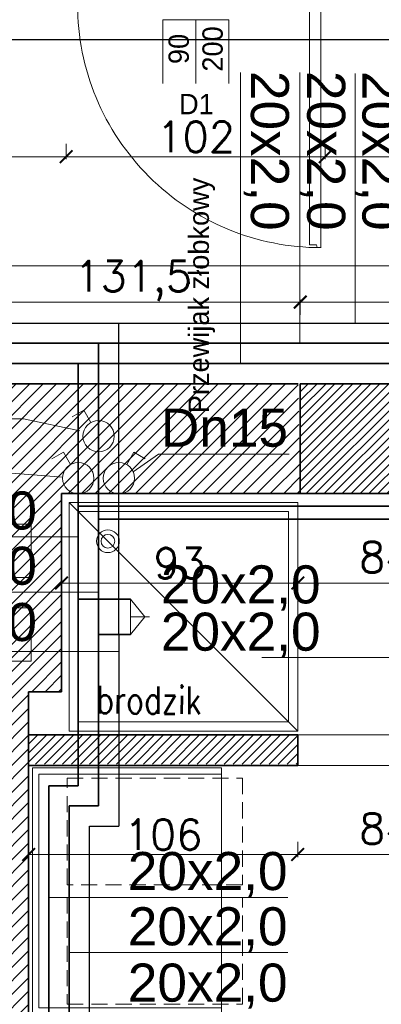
# Model space of a CAD drawing. Header units: millimetres. Extents: x -740 to 33545, y -26688 to 22494.
# Tile 139 of 256: x 10526 to 10668, y 10158 to 10546. Entities that reach past the tile are written whole.
import ezdxf
from ezdxf.lldxf.tags import DXFTag

# ---------------------------------------------------------------- set-up
doc = ezdxf.new("R2010")
doc.units = ezdxf.units.MM
doc.header["$MEASUREMENT"] = 0
doc.linetypes.add('DASHED2', pattern=[9.525, 6.35, -3.175])
doc.layers.get('Defpoints').update_dxf_attribs({"color": 252})
for name, color, linetype, lineweight in [('_IS_EKO_Cyrkulacja', 6, 'Continuous', 30), ('_IS_EKO_opis', 7, 'Continuous', 18), ('_IS_EKO_W_Ciepła', 1, 'Continuous', 35), ('_IS_EKO_W_hydrantowa', 96, 'Continuous', 30), ('_IS_EKO_W_Urzadzenia', 7, 'Continuous', 15), ('_IS_EKO_woda_zimna', 5, 'Continuous', 35), ('A_istniejące ściany', 252, 'Continuous', 35), ('A_l.przerywana', 252, 'ICAD_ISO03W100', 9), ('A_opisy', 252, 'Continuous', 15), ('A_projektowane sciany', 252, 'Continuous', 35), ('A_wyposażenie', 252, 'Continuous', 9), ('l.przerywana', 252, 'ICAD_ISO03W100', 5), ('l.wypełnien', 252, 'Continuous', 5), ('mebelki', 252, 'Continuous', 9), ('Nowe_820-G Rysunki Obrazki_Nr_pióra__1', 252, 'Continuous', 13), ('Nowe_820-G Rysunki Obrazki_Nr_pióra__23', 252, 'Continuous', 15), ('wymiarowanie', 252, 'Continuous', 9)]:
    doc.layers.add(name, color=color, linetype=linetype, lineweight=lineweight)
doc.layers.add('stolarka', color=252, linetype='Continuous')
doc.styles.add('1-50', font='simplex.shx', dxfattribs={"width": 0.8, "height": 12})
doc.styles.add('Arial', font='arial.ttf')
doc.styles.add('ROMANS', font='romans')
doc.styles.add('styl2', font='simplex.shx')
tags = doc.linetypes.add('ICAD_ISO03W100', pattern=[30, 12, -18]).pattern_tags.tags
tags[6:7] = [DXFTag(74, 4), DXFTag(75, 0), DXFTag(340, '0'), DXFTag(46, 1.0), DXFTag(50, 0.0), DXFTag(44, 0.0), DXFTag(45, 0.0)]
tags[4:5] = [DXFTag(74, 4), DXFTag(75, 0), DXFTag(340, '0'), DXFTag(46, 1.0), DXFTag(50, 0.0), DXFTag(44, 0.0), DXFTag(45, 0.0)]
doc.dimstyles.new('Skala 1-50', dxfattribs={"dimtxt": 12, "dimasz": 5, "dimexe": 1, "dimexo": 1, "dimgap": 1.5, "dimtad": 1, "dimdec": 1, "dimrnd": 0.5, "dimtxsty": 'styl2', "dimblk": 'ARCHTICK', "dimcen": 5, "dimadec": 0, "dimazin": 0, "dimtfac": 1, "dimtdec": 1, "dimtmove": 1, "dimatfit": 3, "dimldrblk": 'ARCHTICK', "dimfxl": 0, "dimlwd": -1, "dimlwe": -1, "dimarcsym": 0})

# ---------------------------------------------------------------- blocks, each defined once
blk = doc.blocks.new('_ArchTick')
at = {"color": 0, "linetype": 'ByBlock', "const_width": 0.15}
blk.add_lwpolyline([(-0.5, -0.5), (0.5, 0.5)], dxfattribs=at)
blk = doc.blocks.new('*D1413')
at = {"layer": 'Defpoints', "color": 0}
for p in [(10529.35, 10252.84), (10635.35, 10252.84), (10635.35, 10217.24)]:
    blk.add_point(p, dxfattribs=at)
at = {"layer": 'wymiarowanie', "color": 0}
for p, q in [((10529.35, 10222.24), (10529.35, 10216.24)), ((10635.35, 10222.24), (10635.35, 10216.24)), ((10529.35, 10217.24), (10635.35, 10217.24))]:
    blk.add_line(p, q, dxfattribs=at)
at = {"layer": 'wymiarowanie', "color": 0, "xscale": 5, "yscale": 5, "zscale": 5, "rotation": 180}
blk.add_blockref('_ArchTick', (10529.35, 10217.24), dxfattribs=at)
at = {"layer": 'wymiarowanie', "color": 0, "xscale": 5, "yscale": 5, "zscale": 5}
blk.add_blockref('_ArchTick', (10635.35, 10217.24), dxfattribs=at)
at = {"layer": 'wymiarowanie', "color": 0, "insert": (10582.35, 10225.04), "char_height": 12, "attachment_point": 5, "style": 'styl2'}
blk.add_mtext('106', dxfattribs=at)
blk = doc.blocks.new('*D1414')
at = {"layer": 'Defpoints', "color": 0}
for p in [(10635.35, 10252.84), (10719.66, 10252.34), (10719.66, 10217.24)]:
    blk.add_point(p, dxfattribs=at)
at = {"layer": 'wymiarowanie', "color": 0}
for p, q in [((10635.35, 10222.24), (10635.35, 10216.24)), ((10719.66, 10222.24), (10719.66, 10216.24)), ((10635.35, 10217.24), (10719.66, 10217.24))]:
    blk.add_line(p, q, dxfattribs=at)
at = {"layer": 'wymiarowanie', "color": 0, "xscale": 5, "yscale": 5, "zscale": 5, "rotation": 180}
blk.add_blockref('_ArchTick', (10635.35, 10217.24), dxfattribs=at)
at = {"layer": 'wymiarowanie', "color": 0, "xscale": 5, "yscale": 5, "zscale": 5}
blk.add_blockref('_ArchTick', (10719.66, 10217.24), dxfattribs=at)
at = {"layer": 'wymiarowanie', "color": 0, "insert": (10677.51, 10225.59), "char_height": 12, "attachment_point": 5, "style": 'styl2'}
blk.add_mtext('84,5', dxfattribs=at)
blk = doc.blocks.new('*D2203')
at = {"layer": 'Defpoints', "color": 0}
for p in [(11082.39, 10472.82), (9748.23, 10470.55), (11082.39, 10449.07)]:
    blk.add_point(p, dxfattribs=at)
at = {"layer": 'wymiarowanie', "color": 0}
for p, q in [((9748.23, 10454.07), (9748.23, 10448.07)), ((11082.39, 10454.07), (11082.39, 10448.07)), ((9748.23, 10449.07), (10346.75, 10449.07)), ((11082.39, 10449.07), (10383.94, 10449.07))]:
    blk.add_line(p, q, dxfattribs=at)
at = {"layer": 'wymiarowanie', "color": 0, "xscale": 5, "yscale": 5, "zscale": 5, "rotation": 180}
blk.add_blockref('_ArchTick', (9748.23, 10449.07), dxfattribs=at)
at = {"layer": 'wymiarowanie', "color": 0, "xscale": 5, "yscale": 5, "zscale": 5}
blk.add_blockref('_ArchTick', (11082.39, 10449.07), dxfattribs=at)
at = {"layer": 'wymiarowanie', "color": 0, "insert": (10365.34, 10456.46), "char_height": 12, "attachment_point": 5, "style": 'styl2'}
blk.add_mtext('1334', dxfattribs=at)
blk = doc.blocks.new('*D2588')
at = {"layer": 'Defpoints', "color": 0}
for p in [(10544.19, 10535.46), (10002.23, 10529.46), (10544.19, 10492)]:
    blk.add_point(p, dxfattribs=at)
at = {"layer": 'wymiarowanie', "color": 0}
for p, q in [((10002.23, 10497), (10002.23, 10491)), ((10544.19, 10497), (10544.19, 10491)), ((10002.23, 10492), (10544.19, 10492))]:
    blk.add_line(p, q, dxfattribs=at)
at = {"layer": 'wymiarowanie', "color": 0, "xscale": 5, "yscale": 5, "zscale": 5, "rotation": 180}
blk.add_blockref('_ArchTick', (10002.23, 10492), dxfattribs=at)
at = {"layer": 'wymiarowanie', "color": 0, "xscale": 5, "yscale": 5, "zscale": 5}
blk.add_blockref('_ArchTick', (10544.19, 10492), dxfattribs=at)
at = {"layer": 'wymiarowanie', "color": 0, "insert": (10273.21, 10499.8), "char_height": 12, "attachment_point": 5, "style": 'styl2'}
blk.add_mtext('542', dxfattribs=at)
blk = doc.blocks.new('*D2589')
at = {"layer": 'Defpoints', "color": 0}
for p in [(10544.19, 10535.46), (10646.19, 10535.46), (10646.19, 10492)]:
    blk.add_point(p, dxfattribs=at)
at = {"layer": 'wymiarowanie', "color": 0}
for p, q in [((10544.19, 10497), (10544.19, 10491)), ((10646.19, 10497), (10646.19, 10491)), ((10544.19, 10492), (10646.19, 10492))]:
    blk.add_line(p, q, dxfattribs=at)
at = {"layer": 'wymiarowanie', "color": 0, "xscale": 5, "yscale": 5, "zscale": 5, "rotation": 180}
blk.add_blockref('_ArchTick', (10544.19, 10492), dxfattribs=at)
at = {"layer": 'wymiarowanie', "color": 0, "xscale": 5, "yscale": 5, "zscale": 5}
blk.add_blockref('_ArchTick', (10646.19, 10492), dxfattribs=at)
at = {"layer": 'wymiarowanie', "color": 0, "insert": (10595.19, 10499.8), "char_height": 12, "attachment_point": 5, "style": 'styl2'}
blk.add_mtext('102', dxfattribs=at)
blk = doc.blocks.new('*D2590')
at = {"layer": 'Defpoints', "color": 0}
for p in [(10646.19, 10535.46), (11082.39, 10529.52), (11082.39, 10492)]:
    blk.add_point(p, dxfattribs=at)
at = {"layer": 'wymiarowanie', "color": 0}
for p, q in [((10646.19, 10497), (10646.19, 10491)), ((11082.39, 10497), (11082.39, 10491)), ((10646.19, 10492), (11082.39, 10492))]:
    blk.add_line(p, q, dxfattribs=at)
at = {"layer": 'wymiarowanie', "color": 0, "xscale": 5, "yscale": 5, "zscale": 5, "rotation": 180}
blk.add_blockref('_ArchTick', (10646.19, 10492), dxfattribs=at)
at = {"layer": 'wymiarowanie', "color": 0, "xscale": 5, "yscale": 5, "zscale": 5}
blk.add_blockref('_ArchTick', (11082.39, 10492), dxfattribs=at)
at = {"layer": 'wymiarowanie', "color": 0, "insert": (10864.29, 10499.8), "char_height": 12, "attachment_point": 5, "style": 'styl2'}
blk.add_mtext('436', dxfattribs=at)
blk = doc.blocks.new('*D2614')
at = {"layer": 'Defpoints', "color": 0}
for p in [(10636.35, 10434.77), (10504.8, 10402.52), (10636.35, 10402.52)]:
    blk.add_point(p, dxfattribs=at)
at = {"layer": 'wymiarowanie', "color": 0}
for p, q in [((10504.8, 10429.77), (10504.8, 10435.77)), ((10504.8, 10434.77), (10636.35, 10434.77)), ((10636.35, 10429.77), (10636.35, 10435.77))]:
    blk.add_line(p, q, dxfattribs=at)
at = {"layer": 'wymiarowanie', "color": 0, "xscale": 5, "yscale": 5, "zscale": 5, "rotation": 180}
blk.add_blockref('_ArchTick', (10504.8, 10434.77), dxfattribs=at)
at = {"layer": 'wymiarowanie', "color": 0, "xscale": 5, "yscale": 5, "zscale": 5}
blk.add_blockref('_ArchTick', (10636.35, 10434.77), dxfattribs=at)
at = {"layer": 'wymiarowanie', "color": 0, "insert": (10570.58, 10443.11), "char_height": 12, "attachment_point": 5, "style": 'styl2'}
blk.add_mtext('131,5', dxfattribs=at)
blk = doc.blocks.new('*D2615')
at = {"layer": 'Defpoints', "color": 0}
for p in [(10736.26, 10434.77), (10636.35, 10402.52), (10736.26, 10402.52)]:
    blk.add_point(p, dxfattribs=at)
at = {"layer": 'wymiarowanie', "color": 0}
for p, q in [((10636.35, 10429.77), (10636.35, 10435.77)), ((10636.35, 10434.77), (10736.26, 10434.77)), ((10736.26, 10429.77), (10736.26, 10435.77))]:
    blk.add_line(p, q, dxfattribs=at)
at = {"layer": 'wymiarowanie', "color": 0, "xscale": 5, "yscale": 5, "zscale": 5, "rotation": 180}
blk.add_blockref('_ArchTick', (10636.35, 10434.77), dxfattribs=at)
at = {"layer": 'wymiarowanie', "color": 0, "xscale": 5, "yscale": 5, "zscale": 5}
blk.add_blockref('_ArchTick', (10736.26, 10434.77), dxfattribs=at)
at = {"layer": 'wymiarowanie', "color": 0, "insert": (10686.31, 10442.57), "char_height": 12, "attachment_point": 5, "style": 'styl2'}
blk.add_mtext('100', dxfattribs=at)
blk = doc.blocks.new('*D2634')
at = {"layer": 'Defpoints', "color": 0}
for p in [(10542.35, 10359.34), (10635.35, 10355.84), (10635.35, 10324.14)]:
    blk.add_point(p, dxfattribs=at)
at = {"layer": 'wymiarowanie', "color": 0}
for p, q in [((10542.35, 10329.14), (10542.35, 10323.14)), ((10635.35, 10329.14), (10635.35, 10323.14)), ((10542.35, 10324.14), (10635.35, 10324.14))]:
    blk.add_line(p, q, dxfattribs=at)
at = {"layer": 'wymiarowanie', "color": 0, "xscale": 5, "yscale": 5, "zscale": 5, "rotation": 180}
blk.add_blockref('_ArchTick', (10542.35, 10324.14), dxfattribs=at)
at = {"layer": 'wymiarowanie', "color": 0, "xscale": 5, "yscale": 5, "zscale": 5}
blk.add_blockref('_ArchTick', (10635.35, 10324.14), dxfattribs=at)
at = {"layer": 'wymiarowanie', "color": 0, "insert": (10588.85, 10331.94), "char_height": 12, "attachment_point": 5, "style": 'styl2'}
blk.add_mtext('93', dxfattribs=at)
blk = doc.blocks.new('*D2635')
at = {"layer": 'Defpoints', "color": 0}
for p in [(10635.35, 10355.84), (10719.66, 10324.14), (10719.66, 10264.34)]:
    blk.add_point(p, dxfattribs=at)
at = {"layer": 'wymiarowanie', "color": 0}
for p, q in [((10635.35, 10329.14), (10635.35, 10323.14)), ((10635.35, 10324.14), (10719.66, 10324.14)), ((10719.66, 10319.14), (10719.66, 10325.14))]:
    blk.add_line(p, q, dxfattribs=at)
at = {"layer": 'wymiarowanie', "color": 0, "xscale": 5, "yscale": 5, "zscale": 5, "rotation": 180}
blk.add_blockref('_ArchTick', (10635.35, 10324.14), dxfattribs=at)
at = {"layer": 'wymiarowanie', "color": 0, "xscale": 5, "yscale": 5, "zscale": 5}
blk.add_blockref('_ArchTick', (10719.66, 10324.14), dxfattribs=at)
at = {"layer": 'wymiarowanie', "color": 0, "insert": (10677.51, 10332.49), "char_height": 12, "attachment_point": 5, "style": 'styl2'}
blk.add_mtext('84,5', dxfattribs=at)

msp = doc.modelspace()

# ---------------------------------------------------------------- hatches: boundary and pattern name
at = {"layer": 'l.wypełnien'}
h = msp.add_hatch(dxfattribs=at)
h.set_pattern_fill('ANSI31', color=256, scale=30, style=0)
h.paths.add_polyline_path([(10179.68, 10402.52), (10279.59, 10402.52), (10279.59, 10396.52), (10273.59, 10396.52), (10273.59, 10123.69), (10279.59, 10126.48), (10279.59, 10017.29), (10316.23, 10017.29), (10316.23, 9992.74), (10279.59, 9992.74), (10279.59, 9927.76), (10254.19, 9927.76), (10254.19, 10359.34), (10179.68, 10359.34)])
h.paths.add_polyline_path([(10260.11, 10246.37), (10272.71, 10246.37), (10272.71, 10279.87), (10260.11, 10279.87)], flags=24)
h.paths.add_polyline_path([(10504.8, 10309.84), (10504.8, 10297.84), (10504.8, 10254.75), (10504.8, 10017.29), (10504.8, 9992.74), (10504.8, 9927.76), (10529.35, 9927.76), (10529.35, 10281.34), (10542.35, 10281.34), (10542.35, 10359.34), (10636.35, 10359.34), (10635.51, 10402.52), (10504.8, 10402.52), (10504.8, 10396.52)])
h.paths.add_polyline_path([(10504.8, 10396.52), (10510.8, 10396.52), (10510.8, 10309.84), (10504.8, 10309.84)], flags=16)
h.paths.add_polyline_path([(10504.8, 10392.52), (10504.8, 10309.84), (10510.8, 10309.84), (10510.8, 10396.52), (10504.8, 10396.52)], flags=0)
h.paths.add_polyline_path([(10515.95, 10326.34), (10515.95, 10347.34), (10530.35, 10347.34), (10530.35, 10326.34)], flags=16)
h.paths.add_polyline_path([(10515.95, 10347.34), (10515.95, 10326.34), (10530.35, 10326.34), (10530.35, 10347.34)], flags=0)
h.paths.add_polyline_path([(10515.95, 10297.84), (10515.95, 10293.34), (10530.35, 10293.34), (10530.35, 10314.34), (10515.95, 10314.34), (10515.95, 10309.84)], flags=16)
h.paths.add_polyline_path([(10515.95, 10297.84), (10515.95, 10309.84), (10515.95, 10314.34), (10530.35, 10314.34), (10530.35, 10293.34), (10515.95, 10293.34)], flags=0)
h.paths.add_polyline_path([(10504.8, 10254.75), (10504.8, 10297.84), (10510.8, 10297.84), (10510.8, 10254.75)], flags=16)
h.paths.add_polyline_path([(10510.8, 10254.75), (10510.8, 10297.84), (10504.8, 10297.84), (10504.8, 10259.75), (10504.8, 10254.75)], flags=0)
h.paths.add_polyline_path([(10504.8, 10297.84), (10510.8, 10297.84), (10510.8, 10309.84), (10504.8, 10309.84)], flags=16)
h.paths.add_polyline_path([(10504.8, 10309.84), (10510.8, 10309.84), (10510.8, 10297.84), (10504.8, 10297.84)], flags=0)
h.paths.add_polyline_path([(10510.8, 10309.84), (10515.95, 10309.84), (10515.95, 10297.84), (10510.8, 10297.84)], flags=16)
h.paths.add_polyline_path([(10510.84, 10326.02), (10523.45, 10326.02), (10523.45, 10359.52), (10510.84, 10359.52)], flags=8)
h.paths.add_polyline_path([(10510.84, 10326.02), (10523.45, 10326.02), (10523.45, 10359.52), (10510.84, 10359.52)], flags=8)
h.paths.add_polyline_path([(9506.72, 10359.34), (9506.72, 10402.52), (9858.19, 10402.52), (9858.19, 10359.34)])
h.paths.add_polyline_path([(10000.19, 10359.34), (10089.09, 10359.34), (10089.09, 10402.52), (10000.19, 10402.52)])
h.paths.add_polyline_path([(10273.59, 10123.69), (10273.59, 10396.52), (10279.59, 10396.52), (10279.59, 10359.34), (10279.59, 10126.48)])
h.paths.add_polyline_path([(10372.72, 9992.74), (10372.72, 10017.29), (10316.23, 10017.29), (10316.23, 9992.74)])
h.paths.add_polyline_path([(9858.19, 10359.34), (9858.19, 10402.52), (9878.19, 10402.52), (9878.19, 10359.34)])
h.paths.add_polyline_path([(10000.19, 10359.34), (10000.19, 10402.52), (9980.19, 10402.52), (9980.19, 10359.34)])
h.paths.add_polyline_path([(10279.59, 9907.76), (10279.59, 9927.76), (10254.19, 9927.76), (10254.19, 9907.76)])
h.paths.add_polyline_path([(10529.35, 9907.76), (10529.35, 9927.76), (10504.8, 9927.76), (10504.8, 9907.76)])
h.paths.add_polyline_path([(10494.8, 10017.29), (10494.8, 9992.74), (10504.8, 9992.74), (10504.8, 10017.29)])
h = msp.add_hatch(dxfattribs=at)
h.set_pattern_fill('ANSI31', color=256, scale=20, style=0)
h.paths.add_polyline_path([(10636.35, 10359.34), (10736.26, 10359.34), (10736.26, 10402.52), (10636.35, 10402.52)])
h = msp.add_hatch(dxfattribs=at)
h.set_pattern_fill('ANSI31', color=256, scale=20, style=0)
h.paths.add_polyline_path([(10529.35, 10264.34), (10635.35, 10264.34), (10635.35, 10252.84), (10529.35, 10252.84)])

# ---------------------------------------------------------------- linework, layer by layer
at = {"layer": '_IS_EKO_Cyrkulacja'}
for p, q in [((10230.19, 10426.5), (11369.42, 10426.5)), ((10564.95, 10303.84), (10564.95, 10426.5)), ((10564.95, 10303.84), (10564.95, 10228.34)), ((10553.35, 10228.34), (10564.95, 10228.34)), ((10553.35, 10106.6), (10553.35, 10228.34))]:
    msp.add_line(p, q, dxfattribs=at)
at = {"layer": '_IS_EKO_opis'}
for p, q in [((10636.2, 10418.52), (10636.2, 10525.19)), ((10657.92, 10524.69), (10657.92, 10426.5)), ((10527.43, 10388.82), (10476.01, 10388.82)), ((10527.43, 10388.82), (10549.55, 10384.09)), ((10580.58, 10374.93), (10570.61, 10367.88)), ((10632, 10374.93), (10580.58, 10374.93)), ((10519.21, 10367.6), (10542.79, 10365.86)), ((10470.85, 10342.31), (10548.95, 10342.31)), ((10556.95, 10320.59), (10470.34, 10320.59)), ((10564.95, 10297.15), (10470.34, 10297.15)), ((10537.35, 10200.34), (10631.45, 10200.34)), ((10631.46, 10178.63), (10545.35, 10178.63))]:
    msp.add_line(p, q, dxfattribs=at)
at = {"layer": '_IS_EKO_W_Ciepła', "linetype": 'ByBlock'}
for p, q in [((10238.19, 10418.52), (10556.95, 10418.52)), ((10556.95, 10303.84), (10556.95, 10418.52)), ((10556.95, 10418.52), (11377.42, 10418.52)), ((10749.92, 10349.34), (10556.95, 10349.34)), ((10569.55, 10303.84), (10556.95, 10303.84)), ((10556.95, 10303.84), (10556.95, 10236.34)), ((10545.35, 10106.6), (10545.35, 10236.34)), ((10545.35, 10236.34), (10556.95, 10236.34))]:
    msp.add_line(p, q, dxfattribs=at)
at = {"layer": '_IS_EKO_W_Urzadzenia'}
for p, q in [((10551.06, 10392.14), (10546.58, 10389.55)), ((10551.06, 10392.14), (10553.87, 10387.29)), ((10543.06, 10375.61), (10538.57, 10373.02)), ((10543.06, 10375.61), (10545.86, 10370.75)), ((10570.84, 10375.61), (10568.04, 10370.75)), ((10570.84, 10375.61), (10575.32, 10373.02)), ((10569.55, 10303.84), (10569.55, 10317.84)), ((10575.09, 10310.84), (10569.55, 10317.84)), ((10569.55, 10303.84), (10575.09, 10310.84)), ((10569.57, 10310.84), (10576.94, 10310.84))]:
    msp.add_line(p, q, dxfattribs=at)
for centre in [(10556.95, 10381.94), (10548.94, 10365.41), (10564.95, 10365.41)]:
    msp.add_circle(centre, 6.17, dxfattribs=at)
at = {"layer": '_IS_EKO_woda_zimna'}
for p, q in [((10246.19, 10410.52), (10548.95, 10410.52)), ((10548.95, 10317.84), (10548.95, 10410.52)), ((11385.42, 10410.52), (10548.95, 10410.52)), ((10761.66, 10354.34), (10548.95, 10354.34)), ((10548.95, 10317.84), (10548.95, 10244.34)), ((10537.35, 10120.6), (10537.35, 10244.34)), ((10537.35, 10244.34), (10548.95, 10244.34))]:
    msp.add_line(p, q, dxfattribs=at)
at = {"layer": '_IS_EKO_woda_zimna', "linetype": 'ByBlock'}
msp.add_line((10569.55, 10317.84), (10548.95, 10317.84), dxfattribs=at)
at = {"layer": 'A_istniejące ściany'}
for p, q in [((10542.35, 10359.34), (10542.35, 10281.34)), ((10542.35, 10281.34), (10529.35, 10281.34))]:
    msp.add_line(p, q, dxfattribs=at)
for points in [[(10635.51, 10402.52), (10504.8, 10402.52)], [(10542.35, 10359.34), (10636.35, 10359.34)], [(10567.45, 10359.34), (10542.35, 10359.34)], [(10529.35, 10281.34), (10529.35, 10276.37)], [(10529.35, 9907.76), (10529.35, 10281.34)]]:
    msp.add_lwpolyline(points, dxfattribs=at)
at = {"layer": 'A_l.przerywana', "ltscale": 0.3}
msp.add_lwpolyline([(10635.35, 10264.34), (10732.35, 10264.34), (10732.35, 10252.34), (10635.35, 10252.34)], close=True, dxfattribs=at)
at = {"layer": 'A_opisy'}
msp.add_line((10595.19, 10545.11), (10595.19, 10600.11), dxfattribs=at)
at = {"layer": 'A_projektowane sciany', "ltscale": 1000}
for p, q in [((10635.35, 10264.34), (10529.35, 10264.34)), ((10635.35, 10264.34), (10635.35, 10252.34)), ((10635.35, 10264.34), (10635.35, 10252.34)), ((10635.35, 10252.34), (10529.35, 10252.34))]:
    msp.add_line(p, q, dxfattribs=at)
at = {"layer": 'A_projektowane sciany'}
msp.add_lwpolyline([(10643.65, 10402.52), (10736.26, 10402.52), (10736.26, 10359.34), (10636.35, 10359.34), (10636.35, 10402.52), (10643.65, 10402.52)], dxfattribs=at)
at = {"layer": 'A_wyposażenie'}
for points in [[(10530.85, 10154.34), (10605.35, 10154.34), (10605.35, 10251.34), (10530.85, 10251.34)], [(10533.35, 10156.84), (10605.35, 10156.84), (10605.35, 10248.84), (10533.35, 10248.84)]]:
    msp.add_lwpolyline(points, close=True, dxfattribs=at)
at = {"layer": 'A_wyposażenie', "linetype": 'DASHED2'}
for points in [[(10544.57, 10247.34), (10613.57, 10247.34), (10613.57, 10205.34), (10544.57, 10205.34)], [(10544.57, 10247.34), (10613.57, 10247.34), (10613.57, 10205.34), (10544.57, 10205.34)], [(10544.57, 10158.34), (10613.57, 10158.34), (10613.57, 10200.34), (10544.57, 10200.34)], [(10544.57, 10158.34), (10613.57, 10158.34), (10613.57, 10200.34), (10544.57, 10200.34)]]:
    msp.add_lwpolyline(points, close=True, dxfattribs=at)
at = {"layer": 'l.przerywana', "ltscale": 0.3}
for p, q in [((10530.35, 10326.34), (10515.95, 10326.34)), ((10530.35, 10314.34), (10515.95, 10314.34))]:
    msp.add_line(p, q, dxfattribs=at)
for points in [[(10515.95, 10326.34), (10515.95, 10347.34), (10530.35, 10347.34), (10530.35, 10326.34)], [(10530.35, 10314.34), (10530.35, 10293.34), (10515.95, 10293.34), (10515.95, 10314.34)]]:
    msp.add_lwpolyline(points, dxfattribs=at)
at = {"layer": 'mebelki'}
for p, q in [((10545.35, 10355.84), (10635.35, 10265.84)), ((10545.35, 10355.84), (10635.35, 10265.84)), ((10622.35, 10264.34), (10529.35, 10264.34))]:
    msp.add_line(p, q, dxfattribs=at)
for points in [[(10635.35, 10355.84), (10545.35, 10355.84), (10545.35, 10265.84), (10635.35, 10265.84)], [(10635.35, 10355.84), (10545.35, 10355.84), (10545.35, 10265.84), (10635.35, 10265.84)], [(10631.75, 10352.24), (10548.95, 10352.24), (10548.95, 10269.44), (10631.75, 10269.44)], [(10631.75, 10352.24), (10548.95, 10352.24), (10548.95, 10269.44), (10631.75, 10269.44)]]:
    msp.add_lwpolyline(points, close=True, dxfattribs=at)
for radius in [4.5, 4.5, 2.7, 2.7]:
    msp.add_circle((10560.59, 10340.6), radius, dxfattribs=at)
at = {"layer": 'Nowe_820-G Rysunki Obrazki_Nr_pióra__1', "linetype": 'Continuous', "lineweight": 13}
for points in [[(10529.35, 10235.82), (10529.35, 10245.98)], [(10529.35, 10235.82), (10529.35, 10226.5)]]:
    msp.add_lwpolyline(points, dxfattribs=at)
at = {"layer": 'Nowe_820-G Rysunki Obrazki_Nr_pióra__23', "linetype": 'Continuous', "lineweight": 15}
for points in [[(10636.35, 10359.34), (10636.35, 10402.52)], [(10529.35, 10279.34), (10529.35, 10271.34)]]:
    msp.add_lwpolyline(points, dxfattribs=at)
at = {"layer": 'stolarka', "lineweight": 9}
msp.add_lwpolyline([(10641.66, 10551.95), (10644.44, 10551.95), (10644.44, 10456.18), (10642.94, 10456.19), (10642.76, 10457.34), (10639.92, 10457.34), (10639.92, 10549.65), (10641.66, 10549.65), (10641.66, 10551.95)], dxfattribs=at)
at = {"layer": 'stolarka', "linetype": 'ICAD_ISO03W100', "lineweight": 13, "ltscale": 0.3}
msp.add_arc((10644.44, 10551.95), 95.77, 180.0003, 270.0531, dxfattribs=at)
at = {"layer": 'wymiarowanie'}
for p, q in [((10734.66, 10294.75), (10621.25, 10294.75)), ((10529.35, 10237.84), (10529.35, 10252.84))]:
    msp.add_line(p, q, dxfattribs=at)

# ---------------------------------------------------------------- texts
at = {"layer": '_IS_EKO_opis', "color": 1, "insert": (10654.04, 10525.78), "char_height": 15, "width": 58.847, "attachment_point": 1, "rotation": 270, "style": 'Arial'}
msp.add_mtext('20x2,0', dxfattribs=at)
at = {"layer": '_IS_EKO_opis', "color": 6, "insert": (10675.79, 10525.78), "char_height": 15, "width": 58.847, "attachment_point": 1, "rotation": 270, "style": 'Arial'}
msp.add_mtext('20x2,0', dxfattribs=at)
at = {"layer": '_IS_EKO_opis', "color": 7, "insert": (10581.44, 10392.8), "char_height": 15, "width": 58.847, "attachment_point": 1, "style": 'Arial'}
msp.add_mtext('Dn15', dxfattribs=at)
at = {"layer": '_IS_EKO_opis', "color": 5, "char_height": 15, "width": 58.847, "attachment_point": 1, "style": 'Arial'}
for s, insert in [('26x3,0', (10469.76, 10360.19)), ('20x2,0', (10581.44, 10331.09)), ('20x2,0', (10568.43, 10218.22))]:
    msp.add_mtext(s, dxfattribs=dict(at, insert=insert))
at = {"layer": '_IS_EKO_opis', "color": 1, "char_height": 15, "width": 58.847, "attachment_point": 1, "style": 'Arial'}
for insert in [(10469.76, 10338.44), (10581.44, 10312.48), (10568.43, 10196.47)]:
    msp.add_mtext('20x2,0', dxfattribs=dict(at, insert=insert))
at = {"layer": '_IS_EKO_opis', "color": 6, "char_height": 15, "width": 58.847, "attachment_point": 1, "style": 'Arial'}
for insert in [(10469.76, 10316.27), (10568.43, 10174.3)]:
    msp.add_mtext('20x2,0', dxfattribs=dict(at, insert=insert))
at = {"layer": 'mebelki', "insert": (10597.38, 10272.52), "char_height": 10.8, "width": 504.8523, "attachment_point": 9, "rotation": 359.6152, "style": '1-50'}
msp.add_mtext('brodzik', dxfattribs=at)
at = {"layer": 'wymiarowanie', "linetype": 'Continuous', "insert": (10569.03, 10483.74), "char_height": 14, "width": 327.6277, "attachment_point": 3, "rotation": 90, "style": 'ROMANS'}
msp.add_mtext('\\pi101.90408;{\\Fsimplex8;\\T0.75000;}\\P{\\fCentury Gothic|b0|i0|c238|p0;\\H0.57143x;Przewijak żłobkowy}', dxfattribs=at)
at = {"layer": 'wymiarowanie', "char_height": 12, "width": 621.5287, "attachment_point": 1}
for s, insert in [('\\pi11.65274;{\\fCentury Gothic|b0|i0|c238|p34;Warstwa tynkarska - wyprawa dekoracyjna z tynku silikonowego o strukturze }\\pi12.21674;{\\fCentury Gothic|b0|i0|c238|p34;baranka o uziarnieniu 1,5 lub 2mm; kolor wg NCS:S1002-G50Y}\\P\\pi419.66474;{\\fCentury Gothic|b0|i0|c238|p34;grubość styropianu 20cm}\\P\\pi621.52874;{\\fCentury Gothic|b0|i0|c238|p34; }', (5416.61, 10370.91)), ('\\pi452.88074;{\\fCentury Gothic|b0|i0|c238|p34;Parapety zewnętrzne}\\P\\pi223.76474;{\\fCentury Gothic|b0|i0|c238|p34; z blachy stalowej powlekanej w kolorze RAL 7016}', (5416.61, 10228.95))]:
    msp.add_mtext(s, dxfattribs=dict(at, insert=insert))

# ---------------------------------------------------------------- dimensions: what is measured, and where the dimension line sits
at = {"layer": 'wymiarowanie'}
for base, p1, p2, picture, middle in [((10544.19, 10492), (10002.23, 10529.46), (10544.19, 10535.46), '*D2588', (10273.21, 10499.8)), ((11082.39, 10492), (10646.19, 10535.46), (11082.39, 10529.52), '*D2590', (10864.29, 10499.8)), ((10636.3521, 10434.7669), (10504.7988, 10402.5229), (10636.3521, 10402.5229), '*D2614', (10570.5755, 10443.1129)), ((10736.26, 10434.77), (10636.35, 10402.52), (10736.26, 10402.52), '*D2615', (10686.31, 10442.57)), ((10635.35, 10324.14), (10542.35, 10359.34), (10635.35, 10355.84), '*D2634', (10588.85, 10331.94)), ((10719.66, 10324.14), (10635.35, 10355.84), (10719.66, 10264.34), '*D2635', (10677.51, 10332.49)), ((10635.35, 10217.24), (10529.35, 10252.84), (10635.35, 10252.84), '*D1413', (10582.35, 10225.04)), ((10719.66, 10217.24), (10635.35, 10252.84), (10719.66, 10252.34), '*D1414', (10677.51, 10225.59))]:
    dim = msp.add_linear_dim(base=base, p1=p1, p2=p2, dimstyle='Skala 1-50', dxfattribs=at)
    dim.commit()
    dim.dimension.update_dxf_attribs({"geometry": picture, "text_midpoint": middle})
dim = msp.add_linear_dim(base=(11082.39, 10449.07), p1=(9748.23, 10470.55), p2=(11082.39, 10472.82), dimstyle='Skala 1-50', dxfattribs=at)
dim.commit()
dim.dimension.update_dxf_attribs({"geometry": '*D2203', "text_midpoint": (10365.34, 10448.66), "dimtype": 160})

# ---------------------------------------------------------------- next in the draw order: texts
at = {"layer": 'A_opisy', "ltscale": 0.3, "insert": (10595.19, 10532.82), "char_height": 8, "width": 26, "attachment_point": 5, "rotation": 90, "bg_fill": 2}
msp.add_mtext('\\pi3.19200;{\\fCentury Gothic|b0|i0|c238|p0;90}\\P{\\fCentury Gothic|b0|i0|c238|p0;200}', dxfattribs=at)

# ---------------------------------------------------------------- next in the draw order: linework, layer by layer
at = {"layer": '_IS_EKO_W_hydrantowa'}
msp.add_line((9855.77, 10538.08, -8), (11102.83, 10538.08, -8), dxfattribs=at)
at = {"layer": 'A_opisy', "ltscale": 0.3}
for points in [[(10595.19, 10545.82), (10595.19, 10519.82), (10582.19, 10519.82), (10582.19, 10545.82)], [(10608.19, 10545.82), (10608.19, 10519.82), (10595.19, 10519.82), (10595.19, 10545.82)]]:
    msp.add_lwpolyline(points, close=True, dxfattribs=at)
at = {"layer": 'A_opisy', "lineweight": 30, "ltscale": 0.3}
msp.add_lwpolyline([(10582.19, 10519.82), (10608.19, 10519.82), (10608.19, 10506.82), (10582.19, 10506.82)], close=True, dxfattribs=at)

# ---------------------------------------------------------------- next in the draw order: texts
at = {"layer": 'A_opisy', "ltscale": 0.3, "insert": (10595.45, 10512.7), "char_height": 8, "width": 26, "attachment_point": 5, "bg_fill": 2}
msp.add_mtext('{\\fCentury Gothic|b0|i0|c238|p0;D1}', dxfattribs=at)

# ---------------------------------------------------------------- next in the draw order: linework, layer by layer
at = {"layer": '_IS_EKO_opis'}
msp.add_line((10612.75, 10410.52), (10612.75, 10525.19), dxfattribs=at)

# ---------------------------------------------------------------- next in the draw order: texts
at = {"layer": '_IS_EKO_opis', "color": 5, "insert": (10631.88, 10525.78), "char_height": 15, "width": 58.847, "attachment_point": 1, "rotation": 270, "style": 'Arial'}
msp.add_mtext('20x2,0', dxfattribs=at)

# ---------------------------------------------------------------- next in the draw order: dimensions: what is measured, and where the dimension line sits
at = {"layer": 'wymiarowanie'}
dim = msp.add_linear_dim(base=(10646.19, 10492), p1=(10544.19, 10535.46), p2=(10646.19, 10535.46), dimstyle='Skala 1-50', dxfattribs=at)
dim.commit()
dim.dimension.update_dxf_attribs({"geometry": '*D2589', "text_midpoint": (10595.19, 10499.8)})

doc.saveas('drawing.dxf')
